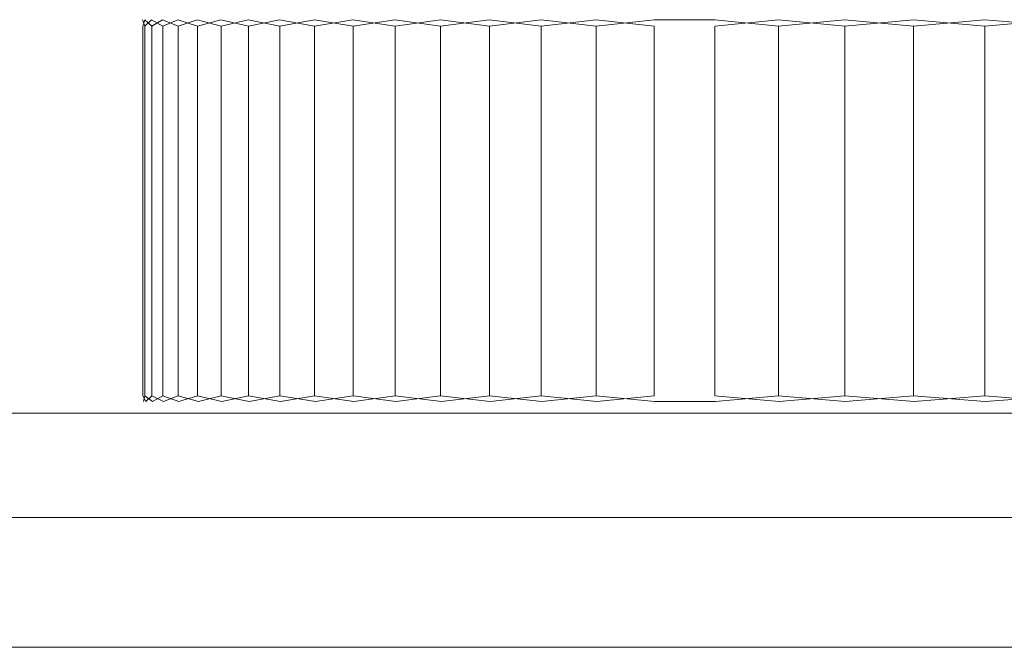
# Model space of a CAD drawing. Header units: millimetres. Extents: x 0 to 3102, y -513 to 108.
# Tile 2 of 32: x 374 to 386, y 92 to 100. Entities that reach past the tile are written whole.
import ezdxf

# ---------------------------------------------------------------- set-up
doc = ezdxf.new("R2010")
doc.units = ezdxf.units.MM
doc.layers.add('CI282602M_dwg', color=8, linetype='Continuous', lineweight=9)

# ---------------------------------------------------------------- blocks, each defined once
blk = doc.blocks.new('CI282602M_dwg-300031-Południe')
at = {"color": 18, "lineweight": 9}
for p, q in [((375.086, 100.014), (375.116, 99.935)), ((375.113, 100.014), (375.089, 99.935)), ((375.089, 95.402), (375.089, 99.935)), ((375.113, 100.014), (375.199, 99.935)), ((375.196, 100.014), (375.116, 99.935)), ((375.116, 95.402), (375.116, 99.935)), ((375.116, 95.402), (375.116, 99.935)), ((375.196, 100.014), (375.335, 99.935)), ((375.332, 100.014), (375.199, 99.935)), ((375.199, 95.402), (375.199, 99.935)), ((375.199, 95.402), (375.199, 99.935)), ((375.332, 100.014), (375.523, 99.935)), ((375.52, 100.014), (375.335, 99.935)), ((375.335, 95.402), (375.335, 99.935)), ((375.335, 95.402), (375.335, 99.935)), ((375.52, 100.014), (375.761, 99.935)), ((375.758, 100.014), (375.523, 99.935)), ((375.523, 95.402), (375.523, 99.935)), ((375.523, 95.402), (375.523, 99.935)), ((375.758, 100.014), (376.05, 99.935)), ((376.047, 100.014), (375.761, 99.935)), ((375.761, 95.402), (375.761, 99.935)), ((375.761, 95.402), (375.761, 99.935)), ((376.047, 100.014), (376.386, 99.935)), ((376.383, 100.014), (376.05, 99.935)), ((376.05, 95.402), (376.05, 99.935)), ((376.05, 95.402), (376.05, 99.935)), ((376.383, 100.014), (376.769, 99.935)), ((376.766, 100.014), (376.386, 99.935)), ((376.386, 95.402), (376.386, 99.935)), ((376.386, 95.402), (376.386, 99.935)), ((376.766, 100.014), (377.198, 99.935)), ((377.195, 100.014), (376.769, 99.935)), ((376.769, 95.402), (376.769, 99.935)), ((376.769, 95.402), (376.769, 99.935)), ((377.195, 100.014), (377.671, 99.935)), ((377.668, 100.014), (377.198, 99.935)), ((377.198, 95.402), (377.198, 99.935)), ((377.198, 95.402), (377.198, 99.935)), ((377.668, 100.014), (378.187, 99.935)), ((378.184, 100.014), (377.671, 99.935)), ((377.671, 95.402), (377.671, 99.935)), ((377.671, 95.402), (377.671, 99.935)), ((378.184, 100.014), (378.744, 99.935)), ((378.742, 100.014), (378.187, 99.935)), ((378.187, 95.402), (378.187, 99.935)), ((378.187, 95.402), (378.187, 99.935)), ((378.742, 100.014), (379.342, 99.935)), ((379.34, 100.014), (378.744, 99.935)), ((378.744, 95.402), (378.744, 99.935)), ((378.744, 95.402), (378.744, 99.935)), ((379.34, 100.014), (379.979, 99.935)), ((379.977, 100.014), (379.342, 99.935)), ((379.342, 95.402), (379.342, 99.935)), ((379.342, 95.402), (379.342, 99.935)), ((379.977, 100.014), (380.654, 99.935)), ((380.652, 100.014), (379.979, 99.935)), ((379.979, 95.402), (379.979, 99.935)), ((379.979, 95.402), (379.979, 99.935)), ((380.652, 100.014), (381.365, 99.935)), ((381.363, 100.014), (380.654, 99.935)), ((380.654, 95.402), (380.654, 99.935)), ((380.654, 95.402), (380.654, 99.935)), ((381.363, 100.014), (382.109, 100.014)), ((382.109, 100.014), (381.363, 100.014)), ((381.365, 95.402), (381.365, 99.935)), ((381.365, 95.402), (381.365, 99.935)), ((382.109, 100.014), (382.892, 99.935)), ((382.89, 100.014), (382.111, 99.935)), ((382.111, 95.402), (382.111, 99.935)), ((382.111, 95.402), (382.111, 99.935)), ((382.89, 100.014), (383.704, 99.935)), ((383.702, 100.014), (382.892, 99.935)), ((382.892, 95.402), (382.892, 99.935)), ((382.892, 95.402), (382.892, 99.935)), ((383.702, 100.014), (384.548, 99.935)), ((384.546, 100.014), (383.704, 99.935)), ((383.704, 95.402), (383.704, 99.935)), ((383.704, 95.402), (383.704, 99.935)), ((384.546, 100.014), (385.422, 99.935)), ((385.42, 100.014), (384.548, 99.935)), ((384.548, 95.402), (384.548, 99.935)), ((384.548, 95.402), (384.548, 99.935)), ((385.42, 100.014), (386.324, 99.935)), ((386.322, 100.014), (385.422, 99.935)), ((385.422, 95.402), (385.422, 99.935)), ((385.422, 95.402), (385.422, 99.935)), ((375.089, 95.402), (375.126, 95.333)), ((375.116, 95.402), (375.099, 95.333)), ((375.116, 95.402), (375.209, 95.333)), ((375.199, 95.402), (375.126, 95.333)), ((375.199, 95.402), (375.345, 95.333)), ((375.335, 95.402), (375.209, 95.333)), ((375.335, 95.402), (375.532, 95.333)), ((375.523, 95.402), (375.345, 95.333)), ((375.523, 95.402), (375.771, 95.333)), ((375.761, 95.402), (375.532, 95.333)), ((375.761, 95.402), (376.059, 95.333)), ((376.05, 95.402), (375.771, 95.333)), ((376.05, 95.402), (376.395, 95.333)), ((376.386, 95.402), (376.059, 95.333)), ((376.386, 95.402), (376.778, 95.333)), ((376.769, 95.402), (376.395, 95.333)), ((376.769, 95.402), (377.207, 95.333)), ((377.198, 95.402), (376.778, 95.333)), ((377.198, 95.402), (377.68, 95.333)), ((377.671, 95.402), (377.207, 95.333)), ((377.671, 95.402), (378.195, 95.333)), ((378.187, 95.402), (377.68, 95.333)), ((378.187, 95.402), (378.753, 95.333)), ((378.744, 95.402), (378.195, 95.333)), ((378.744, 95.402), (379.35, 95.333)), ((379.342, 95.402), (378.753, 95.333)), ((379.342, 95.402), (379.987, 95.333)), ((379.979, 95.402), (379.35, 95.333)), ((379.979, 95.402), (380.662, 95.333)), ((380.654, 95.402), (379.987, 95.333)), ((380.654, 95.402), (381.372, 95.333)), ((381.365, 95.402), (380.662, 95.333)), ((382.111, 95.402), (382.898, 95.333)), ((382.892, 95.402), (382.118, 95.333)), ((382.892, 95.402), (383.71, 95.333)), ((383.704, 95.402), (382.898, 95.333)), ((383.704, 95.402), (384.554, 95.333)), ((384.548, 95.402), (383.71, 95.333)), ((384.548, 95.402), (385.427, 95.333)), ((385.422, 95.402), (384.554, 95.333)), ((385.422, 95.402), (386.329, 95.333)), ((386.324, 95.402), (385.427, 95.333)), ((381.372, 95.333), (382.118, 95.333)), ((382.118, 95.333), (381.372, 95.333)), ((18.856, 95.189), (774.141, 95.189)), ((0.782, 93.911), (792.39, 93.911)), ((0.782, 92.32), (792.39, 92.32))]:
    blk.add_line(p, q, dxfattribs=at)

msp = doc.modelspace()

# ---------------------------------------------------------------- block references
at = {"layer": 'CI282602M_dwg', "color": 18}
msp.add_blockref('CI282602M_dwg-300031-Południe', (0, 0), dxfattribs=at)

doc.saveas('drawing.dxf')
